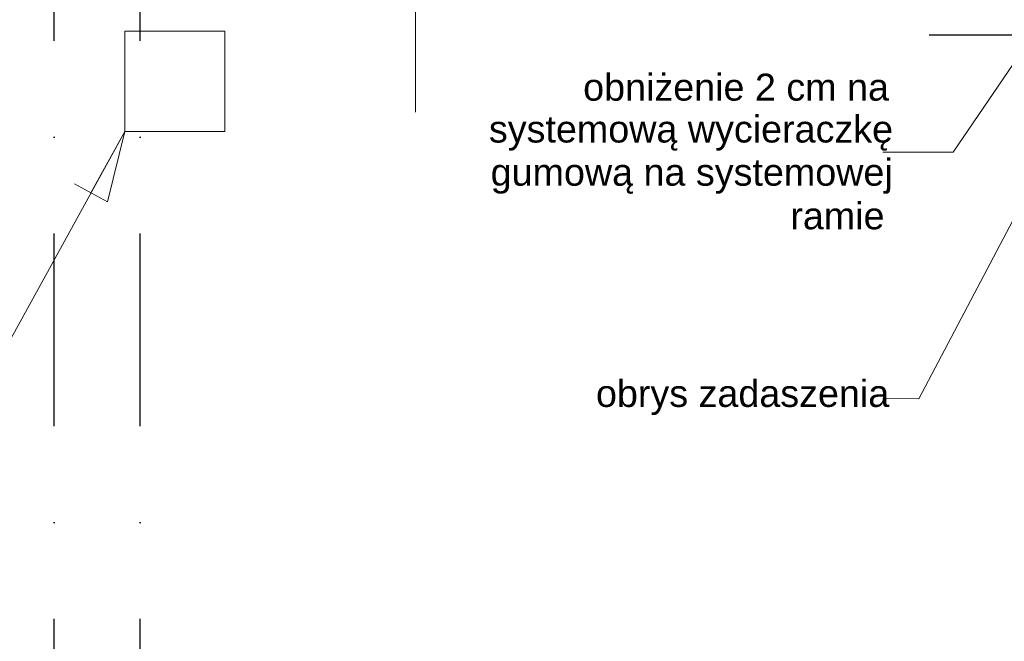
# Model space of a CAD drawing. Header units: millimetres. Extents: x 2016045 to 2079203, y -1576958 to -1542749.
# Tile 11 of 109: x 2031224 to 2033779, y -1569715 to -1568101. Entities that reach past the tile are written whole.
import ezdxf

# ---------------------------------------------------------------- set-up
doc = ezdxf.new("R2010")
doc.units = ezdxf.units.MM
doc.header["$MEASUREMENT"] = 0
doc.linetypes.add('Dashed', pattern=[5644.44, 2822.22, -2822.22])
doc.linetypes.add('OSIE', pattern=[1000, 500, -250, 0, -250])
for name, color, linetype, lineweight in [('a___cienka___0.15_Nr_pióra__241', 7, 'Continuous', 25), ('Budowlane - Opisy_Nr_pióra__1', 7, 'Continuous', 0), ('Budowlane - Opisy_Nr_pióra__7', 7, 'Continuous', 13), ('Konstrukcja - Fundamenty_Nr_pióra__7', 7, 'Continuous', 13), ('Wymiarowanie_Nr_pióra__1', 7, 'Continuous', 0)]:
    doc.layers.add(name, color=color, linetype=linetype, lineweight=lineweight)
for name, color, linetype, lineweight, true_color in [('MEBLE PKN_Nr_pióra__12', 7, 'Continuous', 5, 0x9f9f9f), ('OSIE_Nr_pióra__2', 7, 'Continuous', 25, 0x0322fc), ('Wymiarowanie_Nr_pióra__3', 7, 'Continuous', 35, 0x008200)]:
    doc.layers.add(name, color=color, linetype=linetype, lineweight=lineweight, true_color=true_color)
doc.layers.add('Wymiarowanie', color=7, linetype='Continuous')
doc.styles.add('GENERATED_STYLE_1', font='arial.ttf')
doc.dimstyles.new('GENERATED_STYLE__1', dxfattribs={"dimtxt": 125, "dimasz": 114, "dimexe": 0.18, "dimexo": 0, "dimgap": 0.09, "dimtad": 1, "dimtih": 1, "dimtoh": 1, "dimdec": 0, "dimlfac": 0.1, "dimzin": 0, "dimdsep": 46, "dimtxsty": 'GENERATED_STYLE_1', "dimblk": 'ARROWHEAD_2', "dimblk1": 'ARROWHEAD_2', "dimblk2": 'ARROWHEAD_2', "dimcen": 0.09, "dimclrd": 7, "dimclre": 7, "dimclrt": 7, "dimadec": 4, "dimazin": 0, "dimtfac": 1, "dimtdec": 4, "dimtmove": 0, "dimatfit": 3, "dimfxl": 0, "dimtolj": 1, "dimtzin": 0, "dimarcsym": 0})

# ---------------------------------------------------------------- blocks, each defined once
blk = doc.blocks.new('*D150', base_point=(1682719.6, -1237567.4))
at = {"layer": 'Wymiarowanie_Nr_pióra__1', "linetype": 'Continuous'}
for p, q in [((2030926.7, -1572444), (2030926.7, -1572219)), ((2031751.4, -1572444), (2031751.4, -1572219)), ((2030926.7, -1572331.5), (2031751.4, -1572331.5))]:
    blk.add_line(p, q, dxfattribs=at)
at = {"layer": 'Wymiarowanie_Nr_pióra__3', "linetype": 'Continuous'}
for p, q in [((2030970, -1572256.5), (2030883.4, -1572406.5)), ((2031794.7, -1572256.5), (2031708.1, -1572406.5))]:
    blk.add_line(p, q, dxfattribs=at)
at = {"layer": 'Wymiarowanie_Nr_pióra__1', "insert": (2031212.9, -1572308.5), "char_height": 125, "attachment_point": 7, "style": 'GENERATED_STYLE_1'}
blk.add_mtext('\\A1;{\\fArial|b0|i0|c238|p38;82\\fArial|b0|i0|c238|p38;\\A1{\\H.66x;\\S5^  ;}}', dxfattribs=at)
blk = doc.blocks.new('ARROWHEAD_2')
at = {"color": 0, "linetype": 'Continuous', "lineweight": 0}
for p, q in [((-0.378, -0.655), (0.378, 0.655)), ((0, 0), (-1, 0))]:
    blk.add_line(p, q, dxfattribs=at)
blk = doc.blocks.new('*D151', base_point=(1682719.6, -1237567.4))
at = {"layer": 'Wymiarowanie_Nr_pióra__1', "linetype": 'Continuous'}
for p, q in [((2031751.4, -1572444), (2031751.4, -1572219)), ((2041101, -1572444), (2041101, -1572219)), ((2031751.4, -1572331.5), (2041101, -1572331.5))]:
    blk.add_line(p, q, dxfattribs=at)
at = {"layer": 'Wymiarowanie_Nr_pióra__3', "linetype": 'Continuous'}
for p, q in [((2031794.7, -1572256.5), (2031708.1, -1572406.5)), ((2041144.3, -1572256.5), (2041057.7, -1572406.5))]:
    blk.add_line(p, q, dxfattribs=at)
at = {"layer": 'Wymiarowanie_Nr_pióra__1', "insert": (2036283.9, -1572306.5), "char_height": 125, "attachment_point": 7, "style": 'GENERATED_STYLE_1'}
blk.add_mtext('\\A1;{\\fArial|b0|i0|c238|p38;935}', dxfattribs=at)
blk = doc.blocks.new('*D153', base_point=(1682719.6, -1237567.4))
at = {"layer": 'Wymiarowanie_Nr_pióra__1', "linetype": 'Continuous'}
for p, q in [((2023749.9, -1572694), (2023749.9, -1572469)), ((2041502.9, -1572694), (2041502.9, -1572469)), ((2023676.5, -1572581.5), (2023749.9, -1572581.5)), ((2023749.9, -1572581.5), (2041502.9, -1572581.5)), ((2041502.9, -1572581.5), (2041576.2, -1572581.5))]:
    blk.add_line(p, q, dxfattribs=at)
at = {"layer": 'Wymiarowanie_Nr_pióra__3', "linetype": 'Continuous'}
for p, q in [((2023793.2, -1572506.5), (2023706.6, -1572656.5)), ((2041459.6, -1572656.5), (2041546.2, -1572506.5))]:
    blk.add_line(p, q, dxfattribs=at)
at = {"layer": 'Wymiarowanie_Nr_pióra__1', "insert": (2032436.7, -1572556.5), "char_height": 125, "attachment_point": 7, "style": 'GENERATED_STYLE_1'}
blk.add_mtext('\\A1;{\\fArial|b0|i0|c238|p38;1776}', dxfattribs=at)

msp = doc.modelspace()

# ---------------------------------------------------------------- linework, layer by layer
at = {"layer": 'a___cienka___0.15_Nr_pióra__241', "linetype": 'Dashed', "flags": 128}
msp.add_lwpolyline([(2041221, -1567310.9), (2041221, -1568140.9), (2031631.7, -1568140.9), (2031631.7, -1567310.9)], dxfattribs=at)
at = {"layer": 'Budowlane - Opisy_Nr_pióra__1', "linetype": 'Continuous'}
for p, q in [((2031496.7, -1568390.9), (2031408.8, -1568550.7)), ((2031451.6, -1568574.3), (2031496.7, -1568390.9)), ((2031366, -1568527.2), (2031451.6, -1568574.3))]:
    msp.add_line(p, q, dxfattribs=at)
at = {"layer": 'Budowlane - Opisy_Nr_pióra__7', "linetype": 'Continuous', "flags": 128}
for points in [[(2034116.7, -1567753.4), (2033646.4, -1568445.3), (2033464, -1568445.3)], [(2034054.5, -1568140.9), (2033557.7, -1569085.1), (2033464, -1569084.4)], [(2031496.7, -1568390.9), (2031143.2, -1569033.2), (2030998.1, -1569023)]]:
    msp.add_lwpolyline(points, dxfattribs=at)
at = {"layer": 'Konstrukcja - Fundamenty_Nr_pióra__7', "linetype": 'Continuous', "flags": 128}
msp.add_lwpolyline([(2031756.7, -1568130.9), (2031756.7, -1568390.9), (2031496.7, -1568390.9), (2031496.7, -1568130.9)], close=True, dxfattribs=at)
at = {"layer": 'MEBLE PKN_Nr_pióra__12', "linetype": 'Continuous'}
msp.add_line((2032251.4, -1568340.9), (2032251.4, -1567290.9), dxfattribs=at)
at = {"layer": 'OSIE_Nr_pióra__2', "linetype": 'OSIE'}
for p, q in [((2031313.9, -1573156.5), (2031313.9, -1549393.1)), ((2031536.4, -1573156.5), (2031536.4, -1549393.1))]:
    msp.add_line(p, q, dxfattribs=at)

# ---------------------------------------------------------------- texts
at = {"layer": 'Budowlane - Opisy_Nr_pióra__7', "linetype": 'Continuous', "char_height": 70, "attachment_point": 7, "style": 'GENERATED_STYLE_1'}
for s, insert in [('\\A1;{\\fArial|b0|i0|c238|p38;obniżenie 2 cm na}', (2032686.2, -1568312.1)), ('\\A1;{\\fArial|b0|i0|c238|p38;systemową wycieraczkę}', (2032441.7, -1568441.1)), ('\\A1;{\\fArial|b0|i0|c238|p38;gumową na systemowej}', (2032446.2, -1568553.2)), ('\\A1;{\\fArial|b0|i0|c238|p38;ramie}', (2033223.8, -1568646.2)), ('\\A1;{\\fArial|b0|i0|c238|p38;obrys zadaszenia}', (2032719.5, -1569127.5))]:
    msp.add_mtext(s, dxfattribs=dict(at, insert=insert))

# ---------------------------------------------------------------- dimensions: what is measured, and where the dimension line sits
at = {"layer": 'Wymiarowanie', "linetype": 'Continuous'}
dim = msp.add_linear_dim(base=(2041502.9, -1572581.5), p1=(2023749.9, -1567330.9), p2=(2041502.9, -1567330.9), text='1776', dimstyle='GENERATED_STYLE__1', dxfattribs=at)
dim.commit()
dim.dimension.update_dxf_attribs({"geometry": '*D153', "text_midpoint": (2032626.4, -1572494), "dimtype": 160})
for base, p1, p2, picture, middle in [((2031751.4, -1572331.5), (2030926.7, -1567330.9), (2031751.4, -1567330.9), '*D150', (2031432.9, -1572244)), ((2041101, -1572331.5), (2031751.4, -1567330.9), (2041101, -1567330.9), '*D151', (2036426.2, -1572244))]:
    dim = msp.add_linear_dim(base=base, p1=p1, p2=p2, dimstyle='GENERATED_STYLE__1', dxfattribs=at)
    dim.commit()
    dim.dimension.update_dxf_attribs({"geometry": picture, "text_midpoint": middle, "dimtype": 160})

doc.saveas('drawing.dxf')
